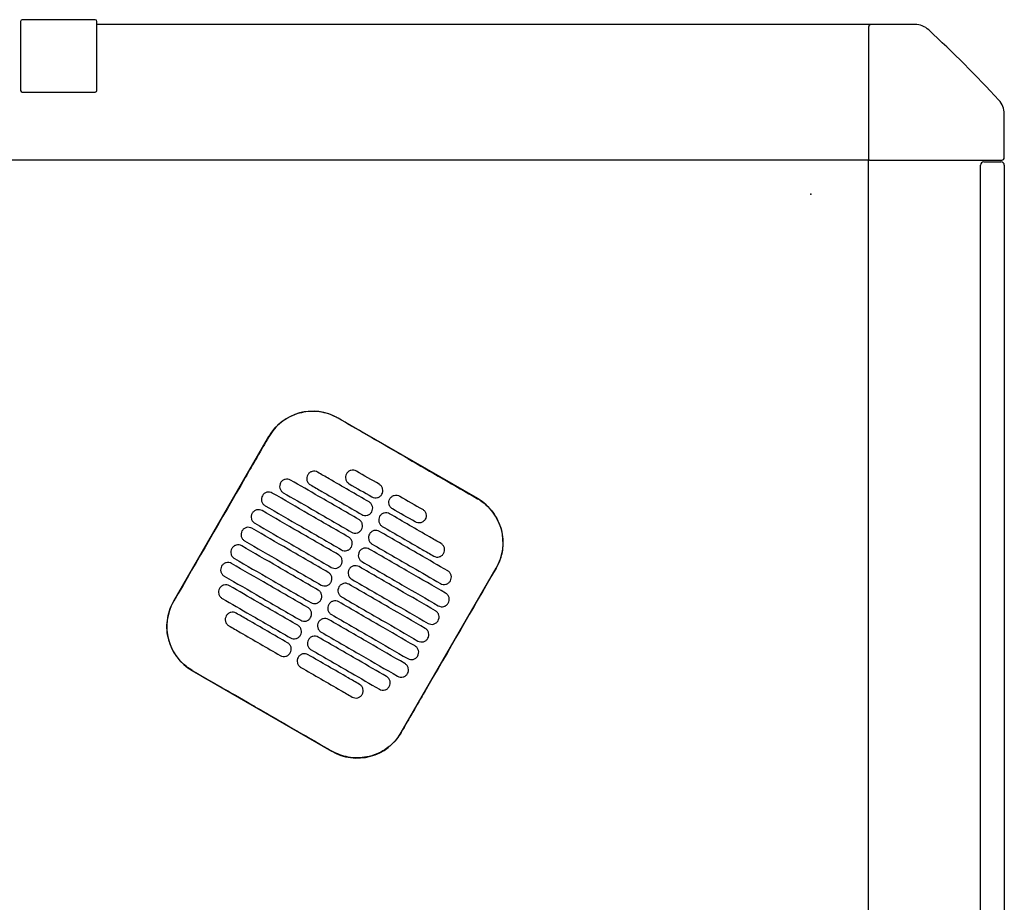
# Model space of a CAD drawing. Header units: metres. Extents: x 15.2 to 54.2, y -39.7 to 1.1.
# Tile 80 of 256: x 26.23 to 26.81, y -30.309 to -29.788. Entities that reach past the tile are written whole.
import ezdxf

# ---------------------------------------------------------------- set-up
doc = ezdxf.new("R2010")
doc.units = ezdxf.units.M
doc.header["$MEASUREMENT"] = 0
doc.layers.add('2D', color=252, linetype='Continuous')
doc.layers.add('PUNTO', color=1, linetype='Continuous')

# ---------------------------------------------------------------- blocks, each defined once
blk = doc.blocks.new('2D_QYOS_200')
for p, q in [((1.47004, 0.00185), (1.47004, -0.03885)), ((1.47004, 0.00185), (1.47004, -0.03885)), ((1.51404, 0.00285), (1.47104, 0.00285)), ((1.51404, 0.00285), (1.51404, 0.00285)), ((1.51504, -0.03885), (1.51504, 0.00185)), ((1.51504, -0.03885), (1.51504, 0.00185)), ((1.97149, 0), (1.51504, 0)), ((1.9973, 0), (1.97149, 0)), ((1.96999, -0.0015), (1.96999, -0.0795)), ((1.47104, -0.03985), (1.51404, -0.03985)), ((1.51404, -0.03985), (1.51404, -0.03985)), ((2.04999, -0.0785), (2.04999, -0.05269)), ((1.97049, -0.08), (0.0795, -0.08)), ((1.96999, -0.96995), (1.96999, -0.08)), ((1.97049, -0.08), (2.04849, -0.08)), ((2.03804, -0.081), (2.04804, -0.081)), ((2.03604, -0.967), (2.03604, -0.083)), ((2.05004, -0.083), (2.05004, -0.967)), ((1.73953, -0.2796), (1.65727, -0.23208)), ((1.61628, -0.24305), (1.56026, -0.34003)), ((1.69448, -0.41757), (1.7505, -0.32058)), ((1.57123, -0.38102), (1.65349, -0.42854))]:
    blk.add_line(p, q)
for centre, radius, start, end in [((1.47104, 0.00185), 0.001, 90, 180), ((1.47104, 0.00185), 0.001, 90, 180), ((1.51404, 0.00185), 0.001, 0, 90), ((1.51404, 0.00185), 0.001, 0, 90), ((1.97149, -0.0015), 0.0015, 90, 180), ((1.9973, -0.012), 0.012, 47.12151, 90), ((1.46842, -0.58157), 0.78926, 42.87849, 47.12151), ((1.47104, -0.03885), 0.001, 180, 270), ((1.47104, -0.03885), 0.001, 180, 270), ((1.51404, -0.03885), 0.001, 270, 0), ((1.51404, -0.03885), 0.001, 270, 0), ((2.03799, -0.05269), 0.012, 0, 42.87849), ((1.97049, -0.0795), 0.0005, 180, 270), ((2.03804, -0.083), 0.002, 90, 180), ((2.04804, -0.083), 0.002, 360, 90), ((2.04849, -0.0785), 0.0015, 270, 0), ((1.64226, -0.25806), 0.03, 59.98651, 149.98651), ((1.72452, -0.30558), 0.03, 329.98651, 59.98651), ((1.58624, -0.35504), 0.03, 149.98651, 239.98651), ((1.6685, -0.40256), 0.03, 239.98651, 329.98651)]:
    blk.add_arc(centre, radius, start, end)
for points, knots in [([(1.65721, -0.23218), (1.65655, -0.2318), (1.65588, -0.23144), (1.65198, -0.22957), (1.64853, -0.22861), (1.6414, -0.22796), (1.63777, -0.22828), (1.63045, -0.23031), (1.62686, -0.23213), (1.62076, -0.23695), (1.61827, -0.23984), (1.61638, -0.24311)], [-8.20809, -8.20809, -8.20809, -8.20809, -7.978943, -7.978943, -6.912231, -6.912231, -5.830065, -5.830065, -4.632711, -4.632711, -3.498654, -3.498654, -3.498654, -3.498654]), ([(1.69834, -0.25595), (1.69671, -0.25501), (1.69509, -0.25407), (1.67958, -0.24511), (1.66819, -0.23852), (1.65721, -0.23218)], [-12.071476, -12.071476, -12.071476, -12.071476, -11.509189, -11.509189, -6.696301, -6.696301, -6.696301, -6.696301]), ([(1.61638, -0.24311), (1.61182, -0.251), (1.60709, -0.2592), (1.58844, -0.2915), (1.5744, -0.3158), (1.56036, -0.34009)], [-3.18138, -3.18138, -3.18138, -3.18138, -2.673929, -2.673929, -1.133377, -1.133377, -1.133377, -1.133377]), ([(1.6393, -0.26559), (1.63905, -0.26601), (1.63883, -0.26656), (1.63869, -0.26775), (1.63872, -0.2683), (1.639, -0.26938), (1.63926, -0.26989), (1.63998, -0.27085), (1.64044, -0.27121), (1.64087, -0.27146)], [-0.5553353, -0.5553353, -0.5553353, -0.5553353, -0.4045593, -0.4045593, -0.278267, -0.278267, -0.1472205, -0.1472205, 0, 0, 0, 0]), ([(1.64517, -0.26401), (1.64475, -0.26377), (1.6442, -0.26355), (1.64302, -0.2634), (1.64246, -0.26344), (1.64139, -0.26372), (1.64087, -0.26397), (1.63991, -0.2647), (1.63954, -0.26516), (1.6393, -0.26559)], [-0.5513875, -0.5513875, -0.5513875, -0.5513875, -0.4031047, -0.4031047, -0.2776919, -0.2776919, -0.1471638, -0.1471638, 0, 0, 0, 0]), ([(1.67548, -0.28152), (1.66762, -0.27698), (1.65975, -0.27243), (1.64964, -0.2666), (1.64741, -0.2653), (1.64517, -0.26401)], [0.699452, 0.699452, 0.699452, 0.699452, 3.425217, 3.425217, 4.200582, 4.200582, 4.200582, 4.200582]), ([(1.66219, -0.26495), (1.66194, -0.26537), (1.66172, -0.26592), (1.66157, -0.26711), (1.66161, -0.26766), (1.66189, -0.26874), (1.66214, -0.26926), (1.66287, -0.27021), (1.66333, -0.27058), (1.66375, -0.27082)], [-0.5553938, -0.5553938, -0.5553938, -0.5553938, -0.4045733, -0.4045733, -0.2782728, -0.2782728, -0.147221, -0.147221, 0, 0, 0, 0]), ([(1.66806, -0.26337), (1.66763, -0.26313), (1.66708, -0.26291), (1.6659, -0.26276), (1.66535, -0.2628), (1.66427, -0.26308), (1.66376, -0.26333), (1.6628, -0.26406), (1.66243, -0.26452), (1.66219, -0.26495)], [-0.5513269, -0.5513269, -0.5513269, -0.5513269, -0.4030891, -0.4030891, -0.2776846, -0.2776846, -0.1471626, -0.1471626, 0, 0, 0, 0]), ([(1.62334, -0.27022), (1.62309, -0.27065), (1.62287, -0.2712), (1.62273, -0.27239), (1.62276, -0.27294), (1.62304, -0.27401), (1.6233, -0.27453), (1.62402, -0.27549), (1.62448, -0.27585), (1.62491, -0.2761)], [-0.5553003, -0.5553003, -0.5553003, -0.5553003, -0.4045497, -0.4045497, -0.2782639, -0.2782639, -0.1472208, -0.1472208, 0, 0, 0, 0]), ([(1.62921, -0.26865), (1.62878, -0.2684), (1.62824, -0.26819), (1.62706, -0.26804), (1.6265, -0.26807), (1.62543, -0.26836), (1.62491, -0.26861), (1.62395, -0.26934), (1.62358, -0.2698), (1.62334, -0.27022)], [-0.5514248, -0.5514248, -0.5514248, -0.5514248, -0.4031161, -0.4031161, -0.2776965, -0.2776965, -0.1471644, -0.1471644, 0, 0, 0, 0]), ([(1.66948, -0.29191), (1.66161, -0.28737), (1.65375, -0.28282), (1.64032, -0.27507), (1.63476, -0.27186), (1.62921, -0.26865)], [0.699452, 0.699452, 0.699452, 0.699452, 3.42526, 3.42526, 5.350619, 5.350619, 5.350619, 5.350619]), ([(1.64087, -0.27146), (1.6431, -0.27275), (1.64534, -0.27404), (1.65545, -0.27988), (1.66331, -0.28443), (1.67118, -0.28897)], [2.649916, 2.649916, 2.649916, 2.649916, 3.425249, 3.425249, 6.151046, 6.151046, 6.151046, 6.151046]), ([(1.68305, -0.277), (1.6833, -0.27658), (1.68352, -0.27603), (1.68367, -0.27484), (1.68363, -0.27429), (1.68335, -0.27321), (1.6831, -0.2727), (1.68237, -0.27174), (1.68191, -0.27138), (1.68149, -0.27113)], [-0.5554178, -0.5554178, -0.5554178, -0.5554178, -0.4045751, -0.4045751, -0.2782741, -0.2782741, -0.1472211, -0.1472211, 0, 0, 0, 0]), ([(1.61257, -0.27786), (1.61233, -0.27829), (1.61211, -0.27884), (1.61196, -0.28003), (1.612, -0.28058), (1.61228, -0.28165), (1.61253, -0.28217), (1.61326, -0.28313), (1.61372, -0.28349), (1.61414, -0.28374)], [-0.5552876, -0.5552876, -0.5552876, -0.5552876, -0.4045446, -0.4045446, -0.2782629, -0.2782629, -0.1472212, -0.1472212, 0, 0, 0, 0]), ([(1.61844, -0.27629), (1.61802, -0.27604), (1.61747, -0.27583), (1.61629, -0.27568), (1.61574, -0.27571), (1.61466, -0.276), (1.61414, -0.27625), (1.61318, -0.27698), (1.61282, -0.27744), (1.61257, -0.27786)], [-0.5514378, -0.5514378, -0.5514378, -0.5514378, -0.4031217, -0.4031217, -0.2776979, -0.2776979, -0.1471642, -0.1471642, 0, 0, 0, 0]), ([(1.66348, -0.30231), (1.65561, -0.29776), (1.64774, -0.29322), (1.63273, -0.28454), (1.62559, -0.28042), (1.61844, -0.27629)], [0.699452, 0.699452, 0.699452, 0.699452, 3.425292, 3.425292, 5.900643, 5.900643, 5.900643, 5.900643]), ([(1.62491, -0.2761), (1.63046, -0.27931), (1.63602, -0.28252), (1.64944, -0.29027), (1.65731, -0.29482), (1.66518, -0.29936)], [1.499949, 1.499949, 1.499949, 1.499949, 3.425284, 3.425284, 6.151116, 6.151116, 6.151116, 6.151116]), ([(1.67719, -0.27858), (1.67761, -0.27882), (1.67816, -0.27904), (1.67934, -0.27919), (1.67989, -0.27915), (1.68097, -0.27887), (1.68148, -0.27862), (1.68244, -0.27789), (1.68281, -0.27743), (1.68305, -0.277)], [-0.5512937, -0.5512937, -0.5512937, -0.5512937, -0.403082, -0.403082, -0.27768, -0.27768, -0.1471612, -0.1471612, 0, 0, 0, 0]), ([(1.68773, -0.27971), (1.68798, -0.27928), (1.68834, -0.27882), (1.6893, -0.27809), (1.68982, -0.27784), (1.69089, -0.27756), (1.69145, -0.27752), (1.69263, -0.27767), (1.69318, -0.27789), (1.6936, -0.27813)], [0, 0, 0, 0, 0.1471605, 0.1471605, 0.2776781, 0.2776781, 0.4030803, 0.4030803, 0.5512777, 0.5512777, 0.5512777, 0.5512777]), ([(1.61414, -0.28374), (1.62129, -0.28786), (1.62843, -0.29199), (1.64344, -0.30066), (1.65131, -0.30521), (1.65918, -0.30975)], [0.949973, 0.949973, 0.949973, 0.949973, 3.425307, 3.425307, 6.151164, 6.151164, 6.151164, 6.151164]), ([(1.67705, -0.28739), (1.6773, -0.28697), (1.67752, -0.28642), (1.67766, -0.28523), (1.67763, -0.28468), (1.67735, -0.28361), (1.67709, -0.28309), (1.67637, -0.28213), (1.67591, -0.28177), (1.67548, -0.28152)], [-0.5553983, -0.5553983, -0.5553983, -0.5553983, -0.4045681, -0.4045681, -0.278271, -0.278271, -0.1472202, -0.1472202, 0, 0, 0, 0]), ([(1.6893, -0.28558), (1.68887, -0.28533), (1.68842, -0.28497), (1.68769, -0.28401), (1.68744, -0.28349), (1.68715, -0.28242), (1.68712, -0.28187), (1.68727, -0.28068), (1.68749, -0.28013), (1.68773, -0.27971)], [0, 0, 0, 0, 0.1472222, 0.1472222, 0.2782773, 0.2782773, 0.4045795, 0.4045795, 0.5554397, 0.5554397, 0.5554397, 0.5554397]), ([(1.73947, -0.2797), (1.73953, -0.27973), (1.73959, -0.27976), (1.74306, -0.2818), (1.74605, -0.28446), (1.7508, -0.29078), (1.75252, -0.29438), (1.75438, -0.30168), (1.75463, -0.30529), (1.75391, -0.31181), (1.75315, -0.31469), (1.75151, -0.31848), (1.75099, -0.31952), (1.7504, -0.32053)], [8.273299, 8.273299, 8.273299, 8.273299, 8.293543, 8.293543, 9.48086, 9.48086, 10.665623, 10.665623, 11.74288, 11.74288, 12.632334, 12.632334, 12.981673, 12.981673, 12.981673, 12.981673]), ([(1.60657, -0.28826), (1.60633, -0.28868), (1.60611, -0.28923), (1.60596, -0.29042), (1.60599, -0.29097), (1.60628, -0.29204), (1.60653, -0.29256), (1.60726, -0.29352), (1.60771, -0.29388), (1.60814, -0.29413)], [-0.5552953, -0.5552953, -0.5552953, -0.5552953, -0.4045437, -0.4045437, -0.2782634, -0.2782634, -0.1472215, -0.1472215, 0, 0, 0, 0]), ([(1.61244, -0.28668), (1.61202, -0.28644), (1.61147, -0.28622), (1.61029, -0.28607), (1.60973, -0.28611), (1.60866, -0.28639), (1.60814, -0.28664), (1.60718, -0.28737), (1.60682, -0.28783), (1.60657, -0.28826)], [-0.5514274, -0.5514274, -0.5514274, -0.5514274, -0.4031209, -0.4031209, -0.2776962, -0.2776962, -0.1471634, -0.1471634, 0, 0, 0, 0]), ([(1.65748, -0.3127), (1.64961, -0.30815), (1.64174, -0.30361), (1.62673, -0.29493), (1.61958, -0.29081), (1.61244, -0.28668)], [0.699452, 0.699452, 0.699452, 0.699452, 3.425313, 3.425313, 5.900643, 5.900643, 5.900643, 5.900643]), ([(1.67118, -0.28897), (1.67161, -0.28921), (1.67215, -0.28943), (1.67333, -0.28958), (1.67389, -0.28954), (1.67496, -0.28926), (1.67548, -0.28901), (1.67644, -0.28828), (1.67681, -0.28782), (1.67705, -0.28739)], [-0.5513071, -0.5513071, -0.5513071, -0.5513071, -0.4030846, -0.4030846, -0.2776802, -0.2776802, -0.1471604, -0.1471604, 0, 0, 0, 0]), ([(1.68173, -0.2901), (1.68148, -0.29052), (1.68126, -0.29107), (1.68112, -0.29226), (1.68115, -0.29281), (1.68143, -0.29389), (1.68169, -0.2944), (1.68241, -0.29536), (1.68287, -0.29572), (1.6833, -0.29597)], [-0.5554159, -0.5554159, -0.5554159, -0.5554159, -0.4045716, -0.4045716, -0.2782736, -0.2782736, -0.1472211, -0.1472211, 0, 0, 0, 0]), ([(1.6876, -0.28852), (1.68717, -0.28828), (1.68663, -0.28806), (1.68545, -0.28791), (1.68489, -0.28795), (1.68382, -0.28823), (1.6833, -0.28848), (1.68234, -0.28921), (1.68197, -0.28967), (1.68173, -0.2901)], [-0.5512944, -0.5512944, -0.5512944, -0.5512944, -0.4030833, -0.4030833, -0.2776787, -0.2776787, -0.1471599, -0.1471599, 0, 0, 0, 0]), ([(1.71791, -0.30603), (1.71568, -0.30474), (1.71344, -0.30345), (1.70333, -0.29761), (1.69547, -0.29307), (1.6876, -0.28852)], [2.649852, 2.649852, 2.649852, 2.649852, 3.425217, 3.425217, 6.150983, 6.150983, 6.150983, 6.150983]), ([(1.70703, -0.28589), (1.70746, -0.28613), (1.70791, -0.2865), (1.70864, -0.28745), (1.70889, -0.28797), (1.70917, -0.28904), (1.70921, -0.2896), (1.70906, -0.29079), (1.70884, -0.29134), (1.7086, -0.29176)], [0, 0, 0, 0, 0.147223, 0.147223, 0.2782783, 0.2782783, 0.4045781, 0.4045781, 0.5554474, 0.5554474, 0.5554474, 0.5554474]), ([(1.60814, -0.29413), (1.61528, -0.29825), (1.62243, -0.30238), (1.63744, -0.31105), (1.64531, -0.3156), (1.65318, -0.32014)], [0.949998, 0.949998, 0.949998, 0.949998, 3.42532, 3.42532, 6.151189, 6.151189, 6.151189, 6.151189]), ([(1.67105, -0.29779), (1.67129, -0.29736), (1.67151, -0.29681), (1.67166, -0.29562), (1.67163, -0.29507), (1.67134, -0.294), (1.67109, -0.29348), (1.67036, -0.29252), (1.66991, -0.29216), (1.66948, -0.29191)], [-0.5553838, -0.5553838, -0.5553838, -0.5553838, -0.4045626, -0.4045626, -0.2782686, -0.2782686, -0.1472195, -0.1472195, 0, 0, 0, 0]), ([(1.6833, -0.29597), (1.69116, -0.30051), (1.69903, -0.30506), (1.70914, -0.31089), (1.71137, -0.31219), (1.71361, -0.31348)], [0.699452, 0.699452, 0.699452, 0.699452, 3.425249, 3.425249, 4.200582, 4.200582, 4.200582, 4.200582]), ([(1.7086, -0.29176), (1.70835, -0.29218), (1.70799, -0.29264), (1.70703, -0.29338), (1.70651, -0.29363), (1.70543, -0.29391), (1.70488, -0.29395), (1.7037, -0.2938), (1.70315, -0.29358), (1.70273, -0.29334)], [0, 0, 0, 0, 0.1471602, 0.1471602, 0.2776775, 0.2776775, 0.4030818, 0.4030818, 0.5512681, 0.5512681, 0.5512681, 0.5512681]), ([(1.60057, -0.29865), (1.60032, -0.29907), (1.6001, -0.29962), (1.59996, -0.30081), (1.59999, -0.30136), (1.60027, -0.30244), (1.60053, -0.30295), (1.60125, -0.30391), (1.60171, -0.30427), (1.60214, -0.30452)], [-0.5553076, -0.5553076, -0.5553076, -0.5553076, -0.4045445, -0.4045445, -0.2782646, -0.2782646, -0.1472219, -0.1472219, 0, 0, 0, 0]), ([(1.60644, -0.29707), (1.60601, -0.29683), (1.60547, -0.29661), (1.60429, -0.29646), (1.60373, -0.2965), (1.60266, -0.29678), (1.60214, -0.29703), (1.60118, -0.29776), (1.60081, -0.29822), (1.60057, -0.29865)], [-0.5514139, -0.5514139, -0.5514139, -0.5514139, -0.4031194, -0.4031194, -0.2776944, -0.2776944, -0.1471626, -0.1471626, 0, 0, 0, 0]), ([(1.65147, -0.32309), (1.64361, -0.31854), (1.63574, -0.314), (1.62073, -0.30532), (1.61358, -0.3012), (1.60644, -0.29707)], [0.699452, 0.699452, 0.699452, 0.699452, 3.425322, 3.425322, 5.900643, 5.900643, 5.900643, 5.900643]), ([(1.66518, -0.29936), (1.6656, -0.29961), (1.66615, -0.29982), (1.66733, -0.29997), (1.66789, -0.29994), (1.66896, -0.29965), (1.66948, -0.2994), (1.67044, -0.29867), (1.6708, -0.29821), (1.67105, -0.29779)], [-0.5513171, -0.5513171, -0.5513171, -0.5513171, -0.4030867, -0.4030867, -0.2776803, -0.2776803, -0.1471597, -0.1471597, 0, 0, 0, 0]), ([(1.67573, -0.30049), (1.67548, -0.30091), (1.67526, -0.30146), (1.67511, -0.30265), (1.67515, -0.3032), (1.67543, -0.30428), (1.67568, -0.30479), (1.67641, -0.30575), (1.67687, -0.30611), (1.67729, -0.30636)], [-0.555397, -0.555397, -0.555397, -0.555397, -0.4045652, -0.4045652, -0.2782705, -0.2782705, -0.1472202, -0.1472202, 0, 0, 0, 0]), ([(1.6816, -0.29891), (1.68117, -0.29867), (1.68062, -0.29845), (1.67944, -0.2983), (1.67889, -0.29834), (1.67781, -0.29862), (1.6773, -0.29887), (1.67634, -0.2996), (1.67597, -0.30006), (1.67573, -0.30049)], [-0.5513075, -0.5513075, -0.5513075, -0.5513075, -0.4030857, -0.4030857, -0.2776792, -0.2776792, -0.1471593, -0.1471593, 0, 0, 0, 0]), ([(1.72187, -0.32218), (1.71631, -0.31897), (1.71076, -0.31576), (1.69733, -0.308), (1.68946, -0.30346), (1.6816, -0.29891)], [1.499901, 1.499901, 1.499901, 1.499901, 3.42526, 3.42526, 6.151068, 6.151068, 6.151068, 6.151068]), ([(1.60044, -0.30746), (1.60001, -0.30722), (1.59946, -0.307), (1.59828, -0.30685), (1.59773, -0.30689), (1.59665, -0.30717), (1.59614, -0.30742), (1.59518, -0.30815), (1.59481, -0.30861), (1.59457, -0.30904)], [-0.551397, -0.551397, -0.551397, -0.551397, -0.4031173, -0.4031173, -0.2776925, -0.2776925, -0.1471621, -0.1471621, 0, 0, 0, 0]), ([(1.64547, -0.33348), (1.6376, -0.32893), (1.62974, -0.32439), (1.61472, -0.31572), (1.60758, -0.31159), (1.60044, -0.30746)], [0.699452, 0.699452, 0.699452, 0.699452, 3.425321, 3.425321, 5.900643, 5.900643, 5.900643, 5.900643]), ([(1.60214, -0.30452), (1.60928, -0.30864), (1.61642, -0.31277), (1.63144, -0.32144), (1.6393, -0.32599), (1.64717, -0.33053)], [0.950001, 0.950001, 0.950001, 0.950001, 3.425322, 3.425322, 6.151192, 6.151192, 6.151192, 6.151192]), ([(1.66505, -0.30818), (1.66529, -0.30775), (1.66551, -0.3072), (1.66566, -0.30601), (1.66562, -0.30546), (1.66534, -0.30439), (1.66509, -0.30387), (1.66436, -0.30292), (1.6639, -0.30255), (1.66348, -0.30231)], [-0.5553742, -0.5553742, -0.5553742, -0.5553742, -0.4045587, -0.4045587, -0.278267, -0.278267, -0.1472191, -0.1472191, 0, 0, 0, 0]), ([(1.67729, -0.30636), (1.68516, -0.3109), (1.69303, -0.31545), (1.70645, -0.3232), (1.71201, -0.32641), (1.71757, -0.32962)], [0.699452, 0.699452, 0.699452, 0.699452, 3.425284, 3.425284, 5.350619, 5.350619, 5.350619, 5.350619]), ([(1.71948, -0.3119), (1.71973, -0.31148), (1.71995, -0.31093), (1.72009, -0.30974), (1.72006, -0.30919), (1.71978, -0.30812), (1.71952, -0.3076), (1.7188, -0.30664), (1.71834, -0.30628), (1.71791, -0.30603)], [-0.555418, -0.555418, -0.555418, -0.555418, -0.4045683, -0.4045683, -0.2782762, -0.2782762, -0.1472238, -0.1472238, 0, 0, 0, 0]), ([(1.59457, -0.30904), (1.59432, -0.30946), (1.5941, -0.31001), (1.59395, -0.3112), (1.59399, -0.31175), (1.59427, -0.31283), (1.59452, -0.31334), (1.59525, -0.3143), (1.59571, -0.31466), (1.59613, -0.31491)], [-0.5553245, -0.5553245, -0.5553245, -0.5553245, -0.4045471, -0.4045471, -0.2782667, -0.2782667, -0.1472226, -0.1472226, 0, 0, 0, 0]), ([(1.65904, -0.31857), (1.65929, -0.31815), (1.65951, -0.31759), (1.65966, -0.31641), (1.65962, -0.31585), (1.65934, -0.31478), (1.65909, -0.31426), (1.65836, -0.31331), (1.6579, -0.31294), (1.65748, -0.3127)], [-0.5553693, -0.5553693, -0.5553693, -0.5553693, -0.4045566, -0.4045566, -0.2782661, -0.2782661, -0.1472189, -0.1472189, 0, 0, 0, 0]), ([(1.65918, -0.30975), (1.6596, -0.31), (1.66015, -0.31021), (1.66133, -0.31036), (1.66188, -0.31033), (1.66296, -0.31004), (1.66348, -0.30979), (1.66444, -0.30906), (1.6648, -0.3086), (1.66505, -0.30818)], [-0.5513237, -0.5513237, -0.5513237, -0.5513237, -0.4030882, -0.4030882, -0.2776804, -0.2776804, -0.1471592, -0.1471592, 0, 0, 0, 0]), ([(1.66972, -0.31088), (1.66948, -0.3113), (1.66926, -0.31185), (1.66911, -0.31304), (1.66915, -0.31359), (1.66943, -0.31467), (1.66968, -0.31518), (1.67041, -0.31614), (1.67087, -0.3165), (1.67129, -0.31675)], [-0.555383, -0.555383, -0.555383, -0.555383, -0.4045604, -0.4045604, -0.2782682, -0.2782682, -0.1472195, -0.1472195, 0, 0, 0, 0]), ([(1.67559, -0.3093), (1.67517, -0.30906), (1.67462, -0.30884), (1.67344, -0.30869), (1.67289, -0.30873), (1.67181, -0.30901), (1.67129, -0.30926), (1.67033, -0.30999), (1.66997, -0.31045), (1.66972, -0.31088)], [-0.5513173, -0.5513173, -0.5513173, -0.5513173, -0.4030875, -0.4030875, -0.2776797, -0.2776797, -0.147159, -0.147159, 0, 0, 0, 0]), ([(1.72063, -0.33532), (1.71348, -0.33119), (1.70634, -0.32706), (1.69133, -0.31839), (1.68346, -0.31385), (1.67559, -0.3093)], [0.949941, 0.949941, 0.949941, 0.949941, 3.425292, 3.425292, 6.151132, 6.151132, 6.151132, 6.151132]), ([(1.71361, -0.31348), (1.71404, -0.31372), (1.71458, -0.31394), (1.71576, -0.31409), (1.71632, -0.31405), (1.71739, -0.31377), (1.71791, -0.31352), (1.71887, -0.31279), (1.71924, -0.31233), (1.71948, -0.3119)], [-0.5513007, -0.5513007, -0.5513007, -0.5513007, -0.4030941, -0.4030941, -0.2776814, -0.2776814, -0.1471603, -0.1471603, 0, 0, 0, 0]), ([(1.59443, -0.31785), (1.59401, -0.31761), (1.59346, -0.31739), (1.59228, -0.31724), (1.59173, -0.31728), (1.59065, -0.31756), (1.59013, -0.31781), (1.58917, -0.31854), (1.58881, -0.319), (1.58856, -0.31943)], [-0.551377, -0.551377, -0.551377, -0.551377, -0.4031143, -0.4031143, -0.2776905, -0.2776905, -0.1471617, -0.1471617, 0, 0, 0, 0]), ([(1.63947, -0.34387), (1.6316, -0.33932), (1.62373, -0.33478), (1.60872, -0.32611), (1.60158, -0.32198), (1.59443, -0.31785)], [0.699452, 0.699452, 0.699452, 0.699452, 3.425308, 3.425308, 5.900643, 5.900643, 5.900643, 5.900643]), ([(1.59613, -0.31491), (1.60328, -0.31904), (1.61042, -0.32316), (1.62543, -0.33183), (1.6333, -0.33638), (1.64117, -0.34092)], [0.949982, 0.949982, 0.949982, 0.949982, 3.425312, 3.425312, 6.151173, 6.151173, 6.151173, 6.151173]), ([(1.65318, -0.32014), (1.6536, -0.32039), (1.65415, -0.3206), (1.65533, -0.32075), (1.65588, -0.32072), (1.65696, -0.32044), (1.65748, -0.32018), (1.65843, -0.31945), (1.6588, -0.31899), (1.65904, -0.31857)], [-0.551327, -0.551327, -0.551327, -0.551327, -0.403089, -0.403089, -0.2776804, -0.2776804, -0.1471589, -0.1471589, 0, 0, 0, 0]), ([(1.66959, -0.31969), (1.66917, -0.31945), (1.66862, -0.31923), (1.66744, -0.31908), (1.66688, -0.31912), (1.66581, -0.3194), (1.66529, -0.31965), (1.66433, -0.32038), (1.66397, -0.32084), (1.66372, -0.32127)], [-0.5513238, -0.5513238, -0.5513238, -0.5513238, -0.4030887, -0.4030887, -0.27768, -0.27768, -0.1471588, -0.1471588, 0, 0, 0, 0]), ([(1.67129, -0.31675), (1.67916, -0.32129), (1.68703, -0.32584), (1.70204, -0.33451), (1.70918, -0.33864), (1.71633, -0.34277)], [0.699452, 0.699452, 0.699452, 0.699452, 3.425308, 3.425308, 5.900643, 5.900643, 5.900643, 5.900643]), ([(1.58856, -0.31943), (1.58832, -0.31985), (1.5881, -0.3204), (1.58795, -0.32159), (1.58799, -0.32214), (1.58827, -0.32322), (1.58852, -0.32373), (1.58925, -0.32469), (1.58971, -0.32505), (1.59013, -0.3253)], [-0.5553462, -0.5553462, -0.5553462, -0.5553462, -0.4045514, -0.4045514, -0.2782696, -0.2782696, -0.1472236, -0.1472236, 0, 0, 0, 0]), ([(1.65304, -0.32896), (1.65329, -0.32854), (1.65351, -0.32798), (1.65365, -0.3268), (1.65362, -0.32624), (1.65334, -0.32517), (1.65308, -0.32465), (1.65236, -0.3237), (1.6519, -0.32333), (1.65147, -0.32309)], [-0.5553691, -0.5553691, -0.5553691, -0.5553691, -0.4045561, -0.4045561, -0.278266, -0.278266, -0.1472189, -0.1472189, 0, 0, 0, 0]), ([(1.66372, -0.32127), (1.66348, -0.32169), (1.66326, -0.32224), (1.66311, -0.32343), (1.66314, -0.32398), (1.66343, -0.32506), (1.66368, -0.32558), (1.66441, -0.32653), (1.66486, -0.32689), (1.66529, -0.32714)], [-0.5553737, -0.5553737, -0.5553737, -0.5553737, -0.4045574, -0.4045574, -0.2782667, -0.2782667, -0.1472191, -0.1472191, 0, 0, 0, 0]), ([(1.71463, -0.34571), (1.70748, -0.34158), (1.70034, -0.33746), (1.68533, -0.32878), (1.67746, -0.32424), (1.66959, -0.31969)], [0.949982, 0.949982, 0.949982, 0.949982, 3.425312, 3.425312, 6.151173, 6.151173, 6.151173, 6.151173]), ([(1.7504, -0.32053), (1.73636, -0.34482), (1.72232, -0.36911), (1.70366, -0.40144), (1.69902, -0.40948), (1.69438, -0.41751)], [1.133412, 1.133412, 1.133412, 1.133412, 2.681586, 2.681586, 3.193366, 3.193366, 3.193366, 3.193366]), ([(1.72344, -0.32805), (1.72368, -0.32763), (1.7239, -0.32707), (1.72405, -0.32589), (1.72401, -0.32533), (1.72373, -0.32426), (1.72348, -0.32374), (1.72275, -0.32279), (1.72229, -0.32242), (1.72187, -0.32218)], [-0.55538, -0.55538, -0.55538, -0.55538, -0.4045589, -0.4045589, -0.278273, -0.278273, -0.147224, -0.147224, 0, 0, 0, 0]), ([(1.59319, -0.33099), (1.59277, -0.33075), (1.59222, -0.33053), (1.59104, -0.33038), (1.59049, -0.33042), (1.58941, -0.3307), (1.58889, -0.33095), (1.58793, -0.33169), (1.58757, -0.33215), (1.58732, -0.33257)], [-0.5513421, -0.5513421, -0.5513421, -0.5513421, -0.4031061, -0.4031061, -0.2776864, -0.2776864, -0.147161, -0.147161, 0, 0, 0, 0]), ([(1.59013, -0.3253), (1.59728, -0.32943), (1.60442, -0.33355), (1.61943, -0.34223), (1.6273, -0.34677), (1.63517, -0.35132)], [0.949941, 0.949941, 0.949941, 0.949941, 3.425291, 3.425291, 6.151132, 6.151132, 6.151132, 6.151132]), ([(1.64717, -0.33053), (1.6476, -0.33078), (1.64814, -0.331), (1.64933, -0.33114), (1.64988, -0.33111), (1.65095, -0.33083), (1.65147, -0.33057), (1.65243, -0.32984), (1.6528, -0.32938), (1.65304, -0.32896)], [-0.551327, -0.551327, -0.551327, -0.551327, -0.4030892, -0.4030892, -0.2776802, -0.2776802, -0.1471588, -0.1471588, 0, 0, 0, 0]), ([(1.66359, -0.33008), (1.66316, -0.32984), (1.66262, -0.32962), (1.66144, -0.32947), (1.66088, -0.32951), (1.65981, -0.32979), (1.65929, -0.33004), (1.65833, -0.33078), (1.65796, -0.33123), (1.65772, -0.33166)], [-0.551327, -0.551327, -0.551327, -0.551327, -0.4030892, -0.4030892, -0.2776802, -0.2776802, -0.1471588, -0.1471588, 0, 0, 0, 0]), ([(1.70862, -0.3561), (1.70148, -0.35197), (1.69434, -0.34785), (1.67932, -0.33917), (1.67146, -0.33463), (1.66359, -0.33008)], [0.950001, 0.950001, 0.950001, 0.950001, 3.425322, 3.425322, 6.151192, 6.151192, 6.151192, 6.151192]), ([(1.66529, -0.32714), (1.67316, -0.33169), (1.68102, -0.33623), (1.69604, -0.3449), (1.70318, -0.34903), (1.71033, -0.35316)], [0.699452, 0.699452, 0.699452, 0.699452, 3.425321, 3.425321, 5.900643, 5.900643, 5.900643, 5.900643]), ([(1.71757, -0.32962), (1.71799, -0.32987), (1.71854, -0.33008), (1.71972, -0.33023), (1.72027, -0.3302), (1.72135, -0.32992), (1.72187, -0.32966), (1.72283, -0.32893), (1.72319, -0.32847), (1.72344, -0.32805)], [-0.551342, -0.551342, -0.551342, -0.551342, -0.4031061, -0.4031061, -0.2776864, -0.2776864, -0.147161, -0.147161, 0, 0, 0, 0]), ([(1.58732, -0.33257), (1.58708, -0.33299), (1.58686, -0.33354), (1.58671, -0.33473), (1.58675, -0.33528), (1.58703, -0.33636), (1.58728, -0.33688), (1.58801, -0.33783), (1.58847, -0.3382), (1.58889, -0.33844)], [-0.5553798, -0.5553798, -0.5553798, -0.5553798, -0.4045588, -0.4045588, -0.278273, -0.278273, -0.147224, -0.147224, 0, 0, 0, 0]), ([(1.63347, -0.35426), (1.6256, -0.34971), (1.61773, -0.34517), (1.60431, -0.33741), (1.59875, -0.3342), (1.59319, -0.33099)], [0.699452, 0.699452, 0.699452, 0.699452, 3.425284, 3.425284, 5.350619, 5.350619, 5.350619, 5.350619]), ([(1.64704, -0.33935), (1.64728, -0.33893), (1.6475, -0.33838), (1.64765, -0.33719), (1.64762, -0.33663), (1.64733, -0.33556), (1.64708, -0.33504), (1.64635, -0.33409), (1.6459, -0.33372), (1.64547, -0.33348)], [-0.5553737, -0.5553737, -0.5553737, -0.5553737, -0.4045574, -0.4045574, -0.2782667, -0.2782667, -0.1472191, -0.1472191, 0, 0, 0, 0]), ([(1.65772, -0.33166), (1.65747, -0.33208), (1.65725, -0.33263), (1.65711, -0.33382), (1.65714, -0.33437), (1.65742, -0.33545), (1.65768, -0.33597), (1.6584, -0.33692), (1.65886, -0.33729), (1.65929, -0.33753)], [-0.5553691, -0.5553691, -0.5553691, -0.5553691, -0.4045561, -0.4045561, -0.278266, -0.278266, -0.1472189, -0.1472189, 0, 0, 0, 0]), ([(1.7222, -0.34119), (1.72244, -0.34077), (1.72266, -0.34022), (1.72281, -0.33903), (1.72277, -0.33848), (1.72249, -0.3374), (1.72224, -0.33688), (1.72151, -0.33593), (1.72105, -0.33556), (1.72063, -0.33532)], [-0.5553464, -0.5553464, -0.5553464, -0.5553464, -0.4045515, -0.4045515, -0.2782697, -0.2782697, -0.1472236, -0.1472236, 0, 0, 0, 0]), ([(1.57129, -0.38092), (1.57001, -0.38018), (1.56878, -0.37935), (1.56563, -0.37684), (1.56385, -0.37501), (1.56232, -0.37298), (1.56003, -0.36991), (1.55834, -0.36644), (1.55637, -0.35905), (1.5561, -0.3552), (1.55704, -0.34758), (1.55824, -0.34387), (1.5602, -0.34036), (1.56028, -0.34022), (1.56036, -0.34009)], [17.619777, 17.619777, 17.619777, 17.619777, 18.064718, 18.064718, 18.827754, 18.827754, 18.827754, 19.97637, 19.97637, 21.122539, 21.122539, 22.281306, 22.281306, 22.328075, 22.328075, 22.328075, 22.328075]), ([(1.58889, -0.33844), (1.59445, -0.34165), (1.60001, -0.34486), (1.61343, -0.35262), (1.6213, -0.35716), (1.62917, -0.36171)], [1.499901, 1.499901, 1.499901, 1.499901, 3.42526, 3.42526, 6.151068, 6.151068, 6.151068, 6.151068]), ([(1.64117, -0.34092), (1.64159, -0.34117), (1.64214, -0.34139), (1.64332, -0.34154), (1.64388, -0.3415), (1.64495, -0.34122), (1.64547, -0.34096), (1.64643, -0.34023), (1.64679, -0.33977), (1.64704, -0.33935)], [-0.5513238, -0.5513238, -0.5513238, -0.5513238, -0.4030887, -0.4030887, -0.27768, -0.27768, -0.1471588, -0.1471588, 0, 0, 0, 0]), ([(1.65172, -0.34205), (1.65147, -0.34247), (1.65125, -0.34302), (1.6511, -0.34421), (1.65114, -0.34477), (1.65142, -0.34584), (1.65167, -0.34636), (1.6524, -0.34731), (1.65286, -0.34768), (1.65328, -0.34792)], [-0.5553693, -0.5553693, -0.5553693, -0.5553693, -0.4045566, -0.4045566, -0.2782661, -0.2782661, -0.1472189, -0.1472189, 0, 0, 0, 0]), ([(1.65759, -0.34048), (1.65716, -0.34023), (1.65661, -0.34001), (1.65543, -0.33986), (1.65488, -0.3399), (1.6538, -0.34018), (1.65329, -0.34043), (1.65233, -0.34117), (1.65196, -0.34163), (1.65172, -0.34205)], [-0.5513269, -0.5513269, -0.5513269, -0.5513269, -0.403089, -0.403089, -0.2776804, -0.2776804, -0.1471589, -0.1471589, 0, 0, 0, 0]), ([(1.70262, -0.36649), (1.69548, -0.36236), (1.68833, -0.35824), (1.67332, -0.34957), (1.66545, -0.34502), (1.65759, -0.34048)], [0.949998, 0.949998, 0.949998, 0.949998, 3.42532, 3.42532, 6.151189, 6.151189, 6.151189, 6.151189]), ([(1.65929, -0.33753), (1.66715, -0.34208), (1.67502, -0.34662), (1.69003, -0.35529), (1.69718, -0.35942), (1.70432, -0.36355)], [0.699452, 0.699452, 0.699452, 0.699452, 3.425322, 3.425322, 5.900643, 5.900643, 5.900643, 5.900643]), ([(1.71633, -0.34277), (1.71675, -0.34301), (1.7173, -0.34323), (1.71848, -0.34338), (1.71903, -0.34334), (1.72011, -0.34306), (1.72063, -0.34281), (1.72159, -0.34207), (1.72195, -0.34161), (1.7222, -0.34119)], [-0.5513769, -0.5513769, -0.5513769, -0.5513769, -0.4031143, -0.4031143, -0.2776905, -0.2776905, -0.1471617, -0.1471617, 0, 0, 0, 0]), ([(1.59715, -0.34714), (1.59673, -0.34689), (1.59618, -0.34668), (1.595, -0.34653), (1.59444, -0.34656), (1.59337, -0.34684), (1.59285, -0.3471), (1.59189, -0.34783), (1.59152, -0.34829), (1.59128, -0.34871)], [-0.5513007, -0.5513007, -0.5513007, -0.5513007, -0.4030941, -0.4030941, -0.2776814, -0.2776814, -0.1471603, -0.1471603, 0, 0, 0, 0]), ([(1.62746, -0.36465), (1.6196, -0.36011), (1.61173, -0.35556), (1.60162, -0.34972), (1.59939, -0.34843), (1.59715, -0.34714)], [0.699452, 0.699452, 0.699452, 0.699452, 3.425249, 3.425249, 4.200582, 4.200582, 4.200582, 4.200582]), ([(1.64104, -0.34974), (1.64128, -0.34932), (1.6415, -0.34877), (1.64165, -0.34758), (1.64161, -0.34703), (1.64133, -0.34595), (1.64108, -0.34543), (1.64035, -0.34448), (1.63989, -0.34411), (1.63947, -0.34387)], [-0.555383, -0.555383, -0.555383, -0.555383, -0.4045605, -0.4045605, -0.2782682, -0.2782682, -0.1472195, -0.1472195, 0, 0, 0, 0]), ([(1.65328, -0.34792), (1.66115, -0.35247), (1.66902, -0.35701), (1.68403, -0.36568), (1.69118, -0.36981), (1.69832, -0.37394)], [0.699452, 0.699452, 0.699452, 0.699452, 3.425313, 3.425313, 5.900643, 5.900643, 5.900643, 5.900643]), ([(1.71619, -0.35158), (1.71644, -0.35116), (1.71666, -0.35061), (1.71681, -0.34942), (1.71677, -0.34887), (1.71649, -0.34779), (1.71624, -0.34727), (1.71551, -0.34632), (1.71505, -0.34595), (1.71463, -0.34571)], [-0.5553248, -0.5553248, -0.5553248, -0.5553248, -0.4045472, -0.4045472, -0.2782668, -0.2782668, -0.1472227, -0.1472227, 0, 0, 0, 0]), ([(1.59128, -0.34871), (1.59104, -0.34914), (1.59082, -0.34969), (1.59067, -0.35088), (1.5907, -0.35143), (1.59098, -0.3525), (1.59124, -0.35302), (1.59196, -0.35397), (1.59242, -0.35434), (1.59285, -0.35458)], [-0.5554179, -0.5554179, -0.5554179, -0.5554179, -0.4045683, -0.4045683, -0.2782761, -0.2782761, -0.1472238, -0.1472238, 0, 0, 0, 0]), ([(1.63517, -0.35132), (1.63559, -0.35156), (1.63614, -0.35178), (1.63732, -0.35193), (1.63787, -0.35189), (1.63895, -0.35161), (1.63947, -0.35136), (1.64043, -0.35062), (1.64079, -0.35016), (1.64104, -0.34974)], [-0.5513173, -0.5513173, -0.5513173, -0.5513173, -0.4030875, -0.4030875, -0.2776797, -0.2776797, -0.147159, -0.147159, 0, 0, 0, 0]), ([(1.64571, -0.35244), (1.64547, -0.35286), (1.64525, -0.35342), (1.6451, -0.3546), (1.64514, -0.35516), (1.64542, -0.35623), (1.64567, -0.35675), (1.6464, -0.3577), (1.64686, -0.35807), (1.64728, -0.35831)], [-0.5553742, -0.5553742, -0.5553742, -0.5553742, -0.4045587, -0.4045587, -0.278267, -0.278267, -0.1472191, -0.1472191, 0, 0, 0, 0]), ([(1.65158, -0.35087), (1.65116, -0.35062), (1.65061, -0.3504), (1.64943, -0.35026), (1.64888, -0.35029), (1.6478, -0.35057), (1.64728, -0.35083), (1.64632, -0.35156), (1.64596, -0.35202), (1.64571, -0.35244)], [-0.5513236, -0.5513236, -0.5513236, -0.5513236, -0.4030881, -0.4030881, -0.2776804, -0.2776804, -0.1471592, -0.1471592, 0, 0, 0, 0]), ([(1.69662, -0.37688), (1.68948, -0.37276), (1.68233, -0.36863), (1.66732, -0.35996), (1.65945, -0.35541), (1.65158, -0.35087)], [0.949972, 0.949972, 0.949972, 0.949972, 3.425307, 3.425307, 6.151164, 6.151164, 6.151164, 6.151164]), ([(1.71033, -0.35316), (1.71075, -0.3534), (1.7113, -0.35362), (1.71248, -0.35377), (1.71303, -0.35373), (1.71411, -0.35345), (1.71463, -0.3532), (1.71558, -0.35247), (1.71595, -0.35201), (1.71619, -0.35158)], [-0.5513969, -0.5513969, -0.5513969, -0.5513969, -0.4031172, -0.4031172, -0.2776925, -0.2776925, -0.1471621, -0.1471621, 0, 0, 0, 0]), ([(1.59285, -0.35458), (1.59508, -0.35588), (1.59732, -0.35717), (1.60743, -0.36301), (1.6153, -0.36755), (1.62316, -0.3721)], [2.649852, 2.649852, 2.649852, 2.649852, 3.425217, 3.425217, 6.150982, 6.150982, 6.150982, 6.150982]), ([(1.63503, -0.36013), (1.63528, -0.35971), (1.6355, -0.35916), (1.63565, -0.35797), (1.63561, -0.35742), (1.63533, -0.35634), (1.63508, -0.35582), (1.63435, -0.35487), (1.63389, -0.3545), (1.63347, -0.35426)], [-0.5553971, -0.5553971, -0.5553971, -0.5553971, -0.4045652, -0.4045652, -0.2782705, -0.2782705, -0.1472202, -0.1472202, 0, 0, 0, 0]), ([(1.64728, -0.35831), (1.65515, -0.36286), (1.66302, -0.3674), (1.67803, -0.37607), (1.68517, -0.3802), (1.69232, -0.38433)], [0.699452, 0.699452, 0.699452, 0.699452, 3.425292, 3.425292, 5.900643, 5.900643, 5.900643, 5.900643]), ([(1.71019, -0.36197), (1.71044, -0.36155), (1.71066, -0.361), (1.7108, -0.35981), (1.71077, -0.35926), (1.71049, -0.35818), (1.71023, -0.35767), (1.70951, -0.35671), (1.70905, -0.35635), (1.70862, -0.3561)], [-0.5553078, -0.5553078, -0.5553078, -0.5553078, -0.4045446, -0.4045446, -0.2782647, -0.2782647, -0.147222, -0.147222, 0, 0, 0, 0]), ([(1.62903, -0.37052), (1.62928, -0.3701), (1.6295, -0.36955), (1.62965, -0.36836), (1.62961, -0.36781), (1.62933, -0.36673), (1.62908, -0.36622), (1.62835, -0.36526), (1.62789, -0.3649), (1.62746, -0.36465)], [-0.555416, -0.555416, -0.555416, -0.555416, -0.4045716, -0.4045716, -0.2782736, -0.2782736, -0.1472211, -0.1472211, 0, 0, 0, 0]), ([(1.62917, -0.36171), (1.62959, -0.36195), (1.63014, -0.36217), (1.63132, -0.36232), (1.63187, -0.36228), (1.63295, -0.362), (1.63347, -0.36175), (1.63442, -0.36102), (1.63479, -0.36056), (1.63503, -0.36013)], [-0.5513075, -0.5513075, -0.5513075, -0.5513075, -0.4030857, -0.4030857, -0.2776792, -0.2776792, -0.1471593, -0.1471593, 0, 0, 0, 0]), ([(1.63971, -0.36283), (1.63947, -0.36325), (1.63925, -0.36381), (1.6391, -0.36499), (1.63913, -0.36555), (1.63942, -0.36662), (1.63967, -0.36714), (1.6404, -0.36809), (1.64085, -0.36846), (1.64128, -0.3687)], [-0.5553839, -0.5553839, -0.5553839, -0.5553839, -0.4045626, -0.4045626, -0.2782686, -0.2782686, -0.1472195, -0.1472195, 0, 0, 0, 0]), ([(1.64558, -0.36126), (1.64516, -0.36101), (1.64461, -0.3608), (1.64343, -0.36065), (1.64287, -0.36068), (1.6418, -0.36096), (1.64128, -0.36122), (1.64032, -0.36195), (1.63996, -0.36241), (1.63971, -0.36283)], [-0.551317, -0.551317, -0.551317, -0.551317, -0.4030867, -0.4030867, -0.2776803, -0.2776803, -0.1471597, -0.1471597, 0, 0, 0, 0]), ([(1.68585, -0.38452), (1.6803, -0.38131), (1.67474, -0.3781), (1.66132, -0.37035), (1.65345, -0.3658), (1.64558, -0.36126)], [1.499949, 1.499949, 1.499949, 1.499949, 3.425284, 3.425284, 6.151116, 6.151116, 6.151116, 6.151116]), ([(1.70432, -0.36355), (1.70475, -0.36379), (1.70529, -0.36401), (1.70648, -0.36416), (1.70703, -0.36412), (1.7081, -0.36384), (1.70862, -0.36359), (1.70958, -0.36286), (1.70995, -0.3624), (1.71019, -0.36197)], [-0.5514137, -0.5514137, -0.5514137, -0.5514137, -0.4031194, -0.4031194, -0.2776944, -0.2776944, -0.1471627, -0.1471627, 0, 0, 0, 0]), ([(1.62316, -0.3721), (1.62359, -0.37234), (1.62413, -0.37256), (1.62532, -0.37271), (1.62587, -0.37267), (1.62694, -0.37239), (1.62746, -0.37214), (1.62842, -0.37141), (1.62879, -0.37095), (1.62903, -0.37052)], [-0.5512944, -0.5512944, -0.5512944, -0.5512944, -0.4030833, -0.4030833, -0.2776787, -0.2776787, -0.1471599, -0.1471599, 0, 0, 0, 0]), ([(1.63958, -0.37165), (1.63915, -0.3714), (1.63861, -0.37119), (1.63743, -0.37104), (1.63687, -0.37107), (1.6358, -0.37135), (1.63528, -0.37161), (1.63432, -0.37234), (1.63395, -0.3728), (1.63371, -0.37322)], [-0.551307, -0.551307, -0.551307, -0.551307, -0.4030846, -0.4030846, -0.2776802, -0.2776802, -0.1471604, -0.1471604, 0, 0, 0, 0]), ([(1.64128, -0.3687), (1.64915, -0.37325), (1.65701, -0.37779), (1.67044, -0.38555), (1.676, -0.38876), (1.68155, -0.39197)], [0.699452, 0.699452, 0.699452, 0.699452, 3.42526, 3.42526, 5.350619, 5.350619, 5.350619, 5.350619]), ([(1.70419, -0.37236), (1.70443, -0.37194), (1.70465, -0.37139), (1.7048, -0.3702), (1.70477, -0.36965), (1.70448, -0.36857), (1.70423, -0.36806), (1.7035, -0.3671), (1.70305, -0.36674), (1.70262, -0.36649)], [-0.5552955, -0.5552955, -0.5552955, -0.5552955, -0.4045438, -0.4045438, -0.2782634, -0.2782634, -0.1472215, -0.1472215, 0, 0, 0, 0]), ([(1.63371, -0.37322), (1.63346, -0.37365), (1.63324, -0.3742), (1.6331, -0.37539), (1.63313, -0.37594), (1.63341, -0.37701), (1.63367, -0.37753), (1.63439, -0.37848), (1.63485, -0.37885), (1.63528, -0.37909)], [-0.5553984, -0.5553984, -0.5553984, -0.5553984, -0.4045681, -0.4045681, -0.278271, -0.278271, -0.1472202, -0.1472202, 0, 0, 0, 0]), ([(1.66989, -0.38916), (1.66766, -0.38787), (1.66542, -0.38657), (1.65531, -0.38074), (1.64745, -0.37619), (1.63958, -0.37165)], [2.649916, 2.649916, 2.649916, 2.649916, 3.425249, 3.425249, 6.151046, 6.151046, 6.151046, 6.151046]), ([(1.69819, -0.38275), (1.69843, -0.38233), (1.69865, -0.38178), (1.6988, -0.38059), (1.69876, -0.38004), (1.69848, -0.37896), (1.69823, -0.37845), (1.6975, -0.37749), (1.69704, -0.37713), (1.69662, -0.37688)], [-0.5552879, -0.5552879, -0.5552879, -0.5552879, -0.4045447, -0.4045447, -0.2782629, -0.2782629, -0.1472212, -0.1472212, 0, 0, 0, 0]), ([(1.69832, -0.37394), (1.69874, -0.37418), (1.69929, -0.3744), (1.70047, -0.37455), (1.70103, -0.37451), (1.7021, -0.37423), (1.70262, -0.37398), (1.70358, -0.37325), (1.70394, -0.37279), (1.70419, -0.37236)], [-0.5514273, -0.5514273, -0.5514273, -0.5514273, -0.4031209, -0.4031209, -0.2776962, -0.2776962, -0.1471634, -0.1471634, 0, 0, 0, 0]), ([(1.57129, -0.38092), (1.58188, -0.38704), (1.59291, -0.3934), (1.60838, -0.40234), (1.61042, -0.40351), (1.61242, -0.40467)], [-21.78268, -21.78268, -21.78268, -21.78268, -17.142885, -17.142885, -16.423665, -16.423665, -16.423665, -16.423665]), ([(1.63528, -0.37909), (1.64314, -0.38364), (1.65101, -0.38818), (1.66112, -0.39402), (1.66335, -0.39531), (1.66559, -0.39661)], [0.699452, 0.699452, 0.699452, 0.699452, 3.425217, 3.425217, 4.200582, 4.200582, 4.200582, 4.200582]), ([(1.69232, -0.38433), (1.69274, -0.38457), (1.69329, -0.38479), (1.69447, -0.38494), (1.69502, -0.3849), (1.6961, -0.38462), (1.69662, -0.38437), (1.69758, -0.38364), (1.69794, -0.38318), (1.69819, -0.38275)], [-0.5514376, -0.5514376, -0.5514376, -0.5514376, -0.4031217, -0.4031217, -0.2776979, -0.2776979, -0.1471642, -0.1471642, 0, 0, 0, 0]), ([(1.68742, -0.39039), (1.68767, -0.38997), (1.68789, -0.38942), (1.68803, -0.38823), (1.688, -0.38768), (1.68772, -0.3866), (1.68746, -0.38609), (1.68674, -0.38513), (1.68628, -0.38477), (1.68585, -0.38452)], [-0.5553006, -0.5553006, -0.5553006, -0.5553006, -0.4045498, -0.4045498, -0.2782639, -0.2782639, -0.1472208, -0.1472208, 0, 0, 0, 0]), ([(1.67146, -0.39503), (1.67171, -0.39461), (1.67193, -0.39406), (1.67207, -0.39287), (1.67204, -0.39232), (1.67176, -0.39124), (1.6715, -0.39073), (1.67078, -0.38977), (1.67032, -0.38941), (1.66989, -0.38916)], [-0.5553355, -0.5553355, -0.5553355, -0.5553355, -0.4045594, -0.4045594, -0.278267, -0.278267, -0.1472206, -0.1472206, 0, 0, 0, 0]), ([(1.68155, -0.39197), (1.68198, -0.39221), (1.68252, -0.39243), (1.68371, -0.39258), (1.68426, -0.39254), (1.68533, -0.39226), (1.68585, -0.39201), (1.68681, -0.39128), (1.68718, -0.39082), (1.68742, -0.39039)], [-0.5514247, -0.5514247, -0.5514247, -0.5514247, -0.4031161, -0.4031161, -0.2776965, -0.2776965, -0.1471644, -0.1471644, 0, 0, 0, 0]), ([(1.66559, -0.39661), (1.66602, -0.39685), (1.66656, -0.39707), (1.66774, -0.39722), (1.6683, -0.39718), (1.66937, -0.3969), (1.66989, -0.39665), (1.67085, -0.39592), (1.67122, -0.39546), (1.67146, -0.39503)], [-0.5513873, -0.5513873, -0.5513873, -0.5513873, -0.4031046, -0.4031046, -0.2776919, -0.2776919, -0.1471638, -0.1471638, 0, 0, 0, 0]), ([(1.69438, -0.41751), (1.69358, -0.4189), (1.69267, -0.42022), (1.68973, -0.42383), (1.68745, -0.42588), (1.68166, -0.42968), (1.67804, -0.43116), (1.67059, -0.43261), (1.66685, -0.43264), (1.65981, -0.43137), (1.65654, -0.43017), (1.65355, -0.42844)], [12.978915, 12.978915, 12.978915, 12.978915, 13.461173, 13.461173, 14.374287, 14.374287, 15.53872, 15.53872, 16.650066, 16.650066, 17.687358, 17.687358, 17.687358, 17.687358])]:
    blk.add_open_spline(points, degree=3, knots=knots)
for points in [[(1.69834, -0.25595), (1.71205, -0.26387), (1.72576, -0.27178), (1.73947, -0.2797)], [(1.68149, -0.27113), (1.67701, -0.26855), (1.67253, -0.26596), (1.66806, -0.26337)], [(1.66375, -0.27082), (1.66823, -0.27341), (1.67271, -0.27599), (1.67719, -0.27858)], [(1.6936, -0.27813), (1.69808, -0.28072), (1.70255, -0.2833), (1.70703, -0.28589)], [(1.70273, -0.29334), (1.69825, -0.29075), (1.69378, -0.28816), (1.6893, -0.28558)], [(1.61242, -0.40467), (1.62613, -0.41259), (1.63984, -0.42052), (1.65355, -0.42844)]]:
    blk.add_open_spline(points, degree=3)
blk = doc.blocks.new('e0e2ae9c-0c1d-4dd0-9f61-58b3e64d77d8')
at = {"layer": 'PUNTO', "color": 40}
blk.add_point((0.91099, 0.44113, 0.082), dxfattribs=at)
at = {"layer": '2D'}
blk.add_blockref('2D_QYOS_200', (-1.025, 0.54115), dxfattribs=at)

msp = doc.modelspace()

# ---------------------------------------------------------------- block references
msp.add_blockref('e0e2ae9c-0c1d-4dd0-9f61-58b3e64d77d8', (25.7852, -30.3323))

doc.saveas('drawing.dxf')
